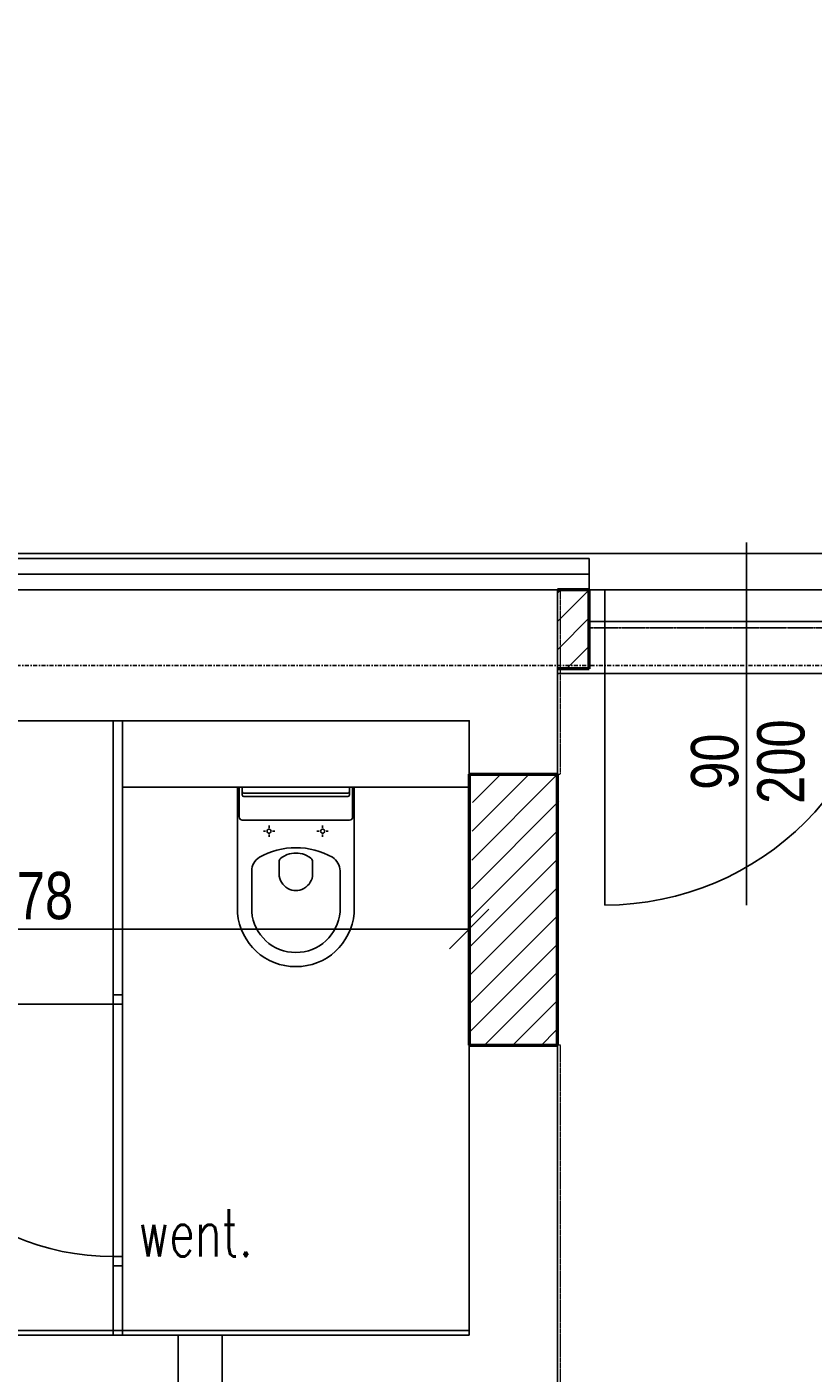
# Model space of a CAD drawing. Header units: centimetres. Extents: x 0 to 55409, y -2708 to 14680.
# Tile 39 of 215: x 31136 to 31385, y 4902 to 5329. Entities that reach past the tile are written whole.
import ezdxf
from ezdxf.enums import TextEntityAlignment as Align

# ---------------------------------------------------------------- set-up
doc = ezdxf.new("R2010")
doc.units = ezdxf.units.CM
doc.header["$LTSCALE"] = 0.01
for name, pattern in [('2', [2, 1.5, -0.5]), ('Ciągłe', [0]), ('DASHDOT', [25.4, 12.7, -6.35, 0, -6.35]), ('DASHED', [19.05, 12.7, -6.35]), ('DASHED2', [9.525, 6.35, -3.175]), ('DIVIDE', [31.75, 12.7, -6.35, 0, -6.35, 0, -6.35]), ('DOT', [6.35, 0, -6.35])]:
    doc.linetypes.add(name, pattern=pattern)
for name, color, linetype in [('A-Elewacje_wypełnienia', 7, 'Continuous'), ('A-Wyposażenie-G', 12, 'Continuous'), ('A_drzwi opis istniejące', 161, 'Continuous'), ('A_Ściany istniejące', 9, 'Continuous'), ('CKDOOR_FRAMUGI_RAM', 5, 'Continuous'), ('CKDRZWI_', 7, 'Continuous'), ('CKDRZWI_NAD', 1, 'DIVIDE'), ('CKDRZWI_OPIS', 3, 'Continuous'), ('CKDRZWI_OS', 1, 'Continuous'), ('CKIZOLACJE', 2, 'Continuous'), ('CKOPIS_WIDOK', 3, 'Continuous'), ('CKSCIANY_NAD', 7, 'DIVIDE'), ('CKSIATKA', 7, 'DASHDOT'), ('CKWYMIAR', 3, 'Continuous'), ('PODKŁAD STAN ISTNIEJĄCY', 7, 'Continuous')]:
    doc.layers.add(name, color=color, linetype=linetype)
for name, color, linetype, lineweight in [('A-Wyburzenia', 35, 'DASHED2', 0), ('CKSCIANY_PRZEKR', 6, 'Continuous', 50), ('CKWENT', 3, 'Ciągłe', 25)]:
    doc.layers.add(name, color=color, linetype=linetype, lineweight=lineweight)
doc.layers.add('CKDRZWI_POM', color=7, linetype='DOT', plot=False)
doc.layers.add('CKPOM_POWIERZ', color=1, linetype='Continuous', plot=False)
doc.styles.add('RomanS', font='romans.shx', dxfattribs={"width": 0.8})
doc.styles.add('SIMPLEX', font='simplex.shx', dxfattribs={"width": 0.7, "height": 17})
doc.styles.get("Standard").update_dxf_attribs({"font": 'ic-simplex.shx', "width": 0.8})
doc.linetypes.add('BATTING', pattern='A,0.0001,-0.1,[134,ltypeshp.shx,S=0.1,R=0,X=-0.1,Y=0],-0.2,[134,ltypeshp.shx,S=0.1,R=180,X=0.1,Y=0],-0.1', length=0.4001)
doc.dimstyles.new('Kopia2 CADKON cm', dxfattribs={"dimscale": 5, "dimtxt": 3, "dimasz": 2.5, "dimexe": 1.8, "dimexo": 5, "dimgap": 0.6, "dimtad": 1, "dimrnd": 0.5, "dimtxsty": 'Standard', "dimblk1": 'OBLIQUE', "dimblk2": 'OBLIQUE', "dimsah": 1, "dimcen": 2.5, "dimadec": 1, "dimazin": 2, "dimtfac": 1, "dimtix": 1, "dimtmove": 2, "dimatfit": 3, "dimldrblk": 'OPEN30', "dimfxl": 2, "dimfxlon": 1, "dimtfill": 1, "dimtolj": 1, "dimarcsym": 0})

# ---------------------------------------------------------------- blocks, each defined once
blk = doc.blocks.new('_OBLIQUE')
at = {"color": 0, "linetype": 'ByBlock'}
blk.add_line((-0.5, -0.5), (0.5, 0.5), dxfattribs=at)
blk = doc.blocks.new('*D142')
at = {"layer": 'CKWYMIAR', "color": 0, "lineweight": -2}
for p, q in [((30453.08, 5382.35), (30434.08, 5382.35)), ((30443.08, 5382.35), (30443.08, 5150.1)), ((30453.08, 5150.1), (30434.08, 5150.1))]:
    blk.add_line(p, q, dxfattribs=at)
at = {"layer": 'CKWYMIAR', "color": 0, "lineweight": -2, "xscale": 12.5, "yscale": 12.5, "zscale": 12.5}
for p, rotation in [((30443.08, 5382.35), 90), ((30443.08, 5150.1), 270)]:
    blk.add_blockref('_OBLIQUE', p, dxfattribs=dict(at, rotation=rotation))
at = {"layer": 'CKWYMIAR', "color": 0, "lineweight": -3, "insert": (30432.58, 5266.23), "char_height": 15, "attachment_point": 5, "rotation": 90, "bg_fill": 3, "box_fill_scale": 1.1, "bg_fill_color": 256, "bg_fill_true_color": 13158600, "bg_fill_transparency": 0}
blk.add_mtext('\\A1;232', dxfattribs=at)
blk = doc.blocks.new('_Open30')
at = {"color": 0, "linetype": 'ByBlock', "lineweight": -2}
for p, q in [((-1, 0.268), (0, 0)), ((0, 0), (-1, -0.268)), ((0, 0), (-1, 0))]:
    blk.add_line(p, q, dxfattribs=at)
blk = doc.blocks.new('WC_stoj')
at = {"color": 0, "linetype": 'ByBlock', "lineweight": -2}
for p, q in [((-18.5, -41), (-18.5, -1.5)), ((0, -1), (-18, -1)), ((-18, -1), (-18, -10.5)), ((-17, -1), (-17, -2.5)), ((-17, -3.5), (-17, -2.5)), ((0, -3), (-16.5, -3)), ((-16.5, -4), (16.5, -4)), ((0, -1), (18, -1)), ((0, -3), (16.5, -3)), ((17, -1), (17, -2.5)), ((17, -3.5), (17, -2.5)), ((18, -10.5), (18, -1)), ((18.5, -41), (18.5, -1.5)), ((-17, -11.5), (17, -11.5)), ((-9.6, -15), (-10.3, -15)), ((-8.5, -13.9), (-8.5, -13.2)), ((-8.5, -16.1), (-8.5, -16.8)), ((-7.4, -15), (-6.7, -15)), ((7.4, -15), (6.7, -15)), ((8.5, -13.9), (8.5, -13.2)), ((8.5, -16.1), (8.5, -16.8)), ((9.6, -15), (10.3, -15)), ((-5.33, -24.94), (-5.33, -28.65)), ((5.33, -24.94), (5.33, -28.65)), ((-14.01, -40.63), (-14.01, -27.59)), ((14.01, -40.63), (14.01, -27.59))]:
    blk.add_line(p, q, dxfattribs=at)
for centre in [(-8.5, -15), (8.5, -15)]:
    blk.add_circle(centre, 0.653, dxfattribs=at)
for centre, radius, start, end in [((-18, -1.5), 0.5, 90, 180), ((-18, -1.5), 0.5, 90, 180), ((-16.5, -2.5), 0.5, 180, 270), ((-16.5, -3.5), 0.5, 180, 270), ((16.5, -2.5), 0.5, 270, 0), ((16.5, -3.5), 0.5, 270, 0), ((18, -1.5), 0.5, 0, 90), ((18, -1.5), 0.5, 0, 90), ((-17, -10.5), 1, 180, 270), ((17, -10.5), 1, 270, 0), ((-0.12, -43.39), 23.12, 89.6975, 119.6932), ((0.12, -43.39), 23.12, 60.3068, 90.3025), ((-9.01, -27.59), 5, 120.8262, 180), ((-3.33, -24.94), 2, 119.9905, 180), ((0.71, -31.95), 10.09, 109.893, 119.9905), ((0, -29.98), 8, 70.107, 109.893), ((-0.71, -31.95), 10.09, 60.0095, 70.107), ((3.33, -24.94), 2, 0, 60.0095), ((9.01, -27.59), 5, 0, 59.1738), ((0, -28.86), 5, 239.8464, 300.1536), ((-0.03, -39.47), 18.53, 184.7389, 270.0989), ((-0.03, -39.47), 14.03, 184.7389, 270.0989), ((0.03, -39.47), 18.53, 269.9011, 355.2611), ((0.03, -39.47), 14.03, 269.9011, 355.2611)]:
    blk.add_arc(centre, radius, start, end, dxfattribs=at)
at = {"color": 0, "linetype": 'ByBlock', "lineweight": -2, "extrusion": (0, 0, -1)}
blk.add_ellipse((1.17, -28.65), major_axis=(-6.5, 0), ratio=0.846154, start_param=5.314033, end_param=6.283185, dxfattribs=at)
at = {"color": 0, "linetype": 'ByBlock', "lineweight": -2}
blk.add_ellipse((-1.17, -28.65), major_axis=(-6.5, 0), ratio=0.846154, start_param=2.17244, end_param=3.141593, dxfattribs=at)
blk = doc.blocks.new('*D362')
at = {"layer": 'CKWYMIAR', "color": 0, "lineweight": -2}
for p, q in [((30998.14, 5052.5), (30998.14, 5033.5)), ((31276.24, 5052.5), (31276.24, 5033.5)), ((30998.14, 5042.5), (31276.24, 5042.5))]:
    blk.add_line(p, q, dxfattribs=at)
at = {"layer": 'CKWYMIAR', "color": 0, "lineweight": -2, "xscale": 12.5, "yscale": 12.5, "zscale": 12.5, "rotation": 180}
blk.add_blockref('_OBLIQUE', (30998.14, 5042.5), dxfattribs=at)
at = {"layer": 'CKWYMIAR', "color": 0, "lineweight": -2, "xscale": 12.5, "yscale": 12.5, "zscale": 12.5}
blk.add_blockref('_OBLIQUE', (31276.24, 5042.5), dxfattribs=at)
at = {"layer": 'CKWYMIAR', "color": 0, "lineweight": -3, "insert": (31137.19, 5053), "char_height": 15, "attachment_point": 5, "bg_fill": 3, "box_fill_scale": 1.1, "bg_fill_color": 256, "bg_fill_true_color": 13158600, "bg_fill_transparency": 0}
blk.add_mtext('\\A1;278', dxfattribs=at)
blk = doc.blocks.new('A$7E8718815272C8')
at = {"layer": 'A-Wyburzenia'}
for points in [[(1722, -671), (1751, -671), (1751, -612.5)], [(1751, -922), (1751, -757), (1750, -757)]]:
    blk.add_lwpolyline(points, dxfattribs=at)
at = {"layer": 'A_Ściany istniejące'}
for p, q in [((1722, -654), (1309.76, -654)), ((1722, -671), (1722, -654)), ((1750, -757), (1722, -757))]:
    blk.add_line(p, q, dxfattribs=at)
for points in [[(1750, -612.5), (1167.9, -612.49)], [(1750, -671), (1750, -612.5)], [(1722, -849), (1722, -757)], [(1750, -905.98), (1750, -757)], [(1722, -849), (1563.9, -849)]]:
    blk.add_lwpolyline(points, dxfattribs=at)
at = {"layer": 'CKOPIS_WIDOK', "ltscale": 2}
blk.add_line((1751, -612.5), (1865.66, -612.5), dxfattribs=at)
at = {"layer": 'CKOPIS_WIDOK', "linetype": 'DASHED', "ltscale": 2}
blk.add_lwpolyline([(1750, -612.5), (2176, -612.5)], dxfattribs=at)
at = {"layer": 'A_drzwi opis istniejące', "style": 'SIMPLEX', "width": 0.8}
for tag, p in [('230', (1043.61, -607.59)), ('200', (1068.26, -607.78)), ('200', (1828.36, -1338.28)), ('90', (1803.7, -1338.09))]:
    blk.add_attdef(tag, text='', height=16, rotation=90, dxfattribs=at).set_placement(p, align=Align.CENTER)
for tag, p in [('80', (1900.82, -1184.7)), ('200', (1900.63, -1209.35))]:
    blk.add_attdef(tag, text='', height=16, dxfattribs=at).set_placement(p, align=Align.CENTER)
blk = doc.blocks.new('A$7E8A383135198')
at = {"layer": 'CKSIATKA', "ltscale": 10}
blk.add_line((2215, -651.43), (-268, -651.43), dxfattribs=at)

msp = doc.modelspace()

# ---------------------------------------------------------------- hatches: boundary and pattern name
at = {"layer": 'A-Elewacje_wypełnienia', "lineweight": 5}
h = msp.add_hatch(dxfattribs=at)
h.set_pattern_fill('ANSI31', color=256, scale=2, style=0)
h.set_pattern_definition([(45, (8497.151, 1708.807), (-4.490128, 4.490128), [])])
h.paths.add_polyline_path([(31276.236, 5005.628), (31303.653, 5005.581), (31304.819, 5091.605), (31277.402, 5091.604)])
h = msp.add_hatch(dxfattribs=at)
h.set_pattern_fill('ANSI31', color=256, scale=2, style=0)
h.set_pattern_definition([(45, (8497.151, 1708.807), (-4.490128, 4.490128), [])])
h.paths.add_polyline_path([(31276.236, 5005.628), (31303.653, 5005.581), (31304.819, 5091.605), (31277.402, 5091.604)])

# ---------------------------------------------------------------- linework, layer by layer
for p, q in [((31166.236, 5021.604), (31163.236, 5021.604)), ((31166.236, 4935.604), (31163.236, 4935.604))]:
    msp.add_line(p, q)
at = {"layer": 'A-Wyposażenie-G'}
for p, q in [((31163.236, 5108.604), (31163.236, 5021.604)), ((31166.236, 5021.604), (31166.236, 5108.604)), ((31163.236, 4935.604), (31163.236, 4913.604)), ((31166.236, 4913.604), (31166.236, 4935.604))]:
    msp.add_line(p, q, dxfattribs=at)
msp.add_lwpolyline([(31276.236, 5108.604), (31276.236, 5087.555), (31166.236, 5087.555), (31166.236, 5108.604)], close=True, dxfattribs=at)
at = {"layer": 'CKDOOR_FRAMUGI_RAM'}
for p, q in [((31319.236, 5150.104), (31314.236, 5150.104)), ((31314.236, 5150.104), (31314.236, 5140.104)), ((31319.236, 5140.104), (31319.236, 5150.104)), ((31314.236, 5140.104), (31319.236, 5140.104)), ((31163.236, 5021.604), (31163.236, 5018.604)), ((31166.236, 5021.604), (31163.236, 5021.604)), ((31166.236, 5018.604), (31166.236, 5021.604)), ((31163.236, 5018.604), (31166.236, 5018.604)), ((31163.236, 4935.604), (31163.236, 4938.604)), ((31163.236, 4938.604), (31166.236, 4938.604)), ((31166.236, 4938.604), (31166.236, 4935.604)), ((31166.236, 4935.604), (31163.236, 4935.604))]:
    msp.add_line(p, q, dxfattribs=at)
at = {"layer": 'CKDRZWI_'}
for p, q in [((31319.236, 5140.104), (31319.236, 5050.104)), ((31163.236, 5018.604), (31083.236, 5018.604))]:
    msp.add_line(p, q, dxfattribs=at)
for centre, radius, start, end in [((31319.236, 5140.104), 90, 270, 0), ((31163.236, 5018.604), 80, 180, 270)]:
    msp.add_arc(centre, radius, start, end, dxfattribs=at)
at = {"layer": 'CKDRZWI_NAD'}
for p, q in [((31319.236, 5150.104), (31409.236, 5150.104)), ((31319.236, 5140.104), (31409.236, 5140.104)), ((31163.236, 5018.604), (31163.236, 4938.604)), ((31166.236, 5018.604), (31166.236, 4938.604))]:
    msp.add_line(p, q, dxfattribs=at)
at = {"layer": 'CKDRZWI_OS'}
msp.add_line((31364.236, 5165.104), (31364.236, 5050.104), dxfattribs=at)
at = {"layer": 'CKDRZWI_POM'}
for p, q in [((31314.236, 5140.104), (31414.236, 5140.104)), ((31163.236, 5021.604), (31163.236, 4935.604))]:
    msp.add_line(p, q, dxfattribs=at)
at = {"layer": 'CKIZOLACJE'}
for points in [[(30722.14, 5150.111), (30722.051, 5160.111), (31314.236, 5160.111)], [(31314.236, 5150.104), (31314.236, 5160.111)]]:
    msp.add_lwpolyline(points, dxfattribs=at)
at = {"layer": 'CKIZOLACJE', "linetype": 'BATTING', "ltscale": 10}
msp.add_lwpolyline([(31314.236, 5155.108), (30722.14, 5155.108)], dxfattribs=at)
at = {"layer": 'CKPOM_POWIERZ'}
msp.add_lwpolyline([(29616.644, 5226.104, 0.0000171), (29603.236, 5226.104, 0.0000171), (29603.234, 5714.104), (31730.236, 5724.076), (31730.236, 5161.611), (30722.051, 5161.611), (30722.14, 5150.104), (29616.644, 5150.104)], format="xyb", close=True, dxfattribs=at)
for points in [[(31304.236, 5123.605), (31424.236, 5123.604), (31424.236, 4460.604), (31304.236, 4460.604)], [(30999.637, 5108.604), (31276.236, 5108.604), (31276.236, 4915.104), (30999.637, 4915.104)]]:
    msp.add_lwpolyline(points, close=True, dxfattribs=at)
at = {"layer": 'CKSCIANY_NAD'}
for p, q in [((31314.236, 5150.104), (31414.236, 5150.104)), ((31314.236, 5138.104), (31414.236, 5138.104)), ((31163.236, 4935.604), (31163.236, 5021.604)), ((31166.236, 4935.604), (31166.236, 5021.604))]:
    msp.add_line(p, q, dxfattribs=at)
at = {"layer": 'CKSCIANY_PRZEKR'}
for p, q in [((31314.236, 5150.104), (31304.236, 5150.104)), ((31314.236, 5125.104), (31314.236, 5150.104)), ((31314.236, 5125.104), (31304.236, 5125.104)), ((31276.236, 5091.604), (31304.236, 5091.604)), ((31276.236, 5091.604), (31276.236, 5005.604)), ((31304.236, 5005.604), (31304.236, 5091.604)), ((31276.236, 5005.604), (31304.236, 5005.604))]:
    msp.add_line(p, q, dxfattribs=at)
at = {"layer": 'CKWENT'}
for points in [[(31186.327, 4937.74, 0, 0, 0), (31186.327, 4922.74, 6, 0, 0), (31186.327, 4914.74, 0, 0, 0)], [(31194.327, 4937.74, 0, 0, 0), (31194.327, 4922.74, 6, 0, 0), (31194.327, 4914.74, 0, 0, 0)]]:
    msp.add_lwpolyline(points, format="xyseb", dxfattribs=at)
at = {"layer": 'CKWENT', "linetype": '2', "ltscale": 10}
for points in [[(31183.902, 4913.604), (31183.902, 4897.604)], [(31197.902, 4913.604), (31197.902, 4897.604)]]:
    msp.add_lwpolyline(points, dxfattribs=at)

# ---------------------------------------------------------------- block references
at = {"layer": 'A-Wyposażenie-G'}
msp.add_blockref('WC_stoj', (31221.236, 5088.555), dxfattribs=at)
at = {"layer": 'PODKŁAD STAN ISTNIEJĄCY'}
msp.add_blockref('A$7E8718815272C8', (29554.236, 5762.604), dxfattribs=at)

# ---------------------------------------------------------------- texts
at = {"layer": 'CKDRZWI_OPIS', "width": 0.8}
msp.add_text('200', height=15, rotation=90, dxfattribs=at).set_placement((31367.598, 5095.6), align=Align.TOP_CENTER)
msp.add_text('90', height=15, rotation=90, dxfattribs=at).set_placement((31361.598, 5095.6), align=Align.CENTER)
at = {"layer": 'CKWENT', "style": 'RomanS', "width": 0.7}
msp.add_text('went.', height=15, dxfattribs=at).set_placement((31171.184, 4938.597))

# ---------------------------------------------------------------- next in the draw order: dimensions: what is measured, and where the dimension line sits
at = {"layer": 'CKWYMIAR', "lineweight": -3}
dim = msp.add_linear_dim(base=(30443.081, 5150.104), p1=(31305.236, 5382.354), p2=(31472.98, 5150.104), angle=90, dimstyle='Kopia2 CADKON cm', override={"dimtxt": 3, "dimfxl": 2, "dimfxlon": 1, "dimtfill": 1, "dimtfillclr": 0}, dxfattribs=at)
dim.commit()
dim.dimension.update_dxf_attribs({"geometry": '*D142', "text_midpoint": (30432.581, 5266.229)})
dim = msp.add_linear_dim(base=(31276.236, 5042.502), p1=(30998.137, 5108.604), p2=(31276.236, 5108.604), dimstyle='Kopia2 CADKON cm', override={"dimtxt": 3, "dimfxl": 2, "dimfxlon": 1, "dimtfill": 1, "dimtfillclr": 0}, dxfattribs=at)
dim.commit()
dim.dimension.update_dxf_attribs({"geometry": '*D362', "text_midpoint": (31137.187, 5053.002)})

# ---------------------------------------------------------------- next in the draw order: hatches: boundary and pattern name
at = {"layer": 'A-Elewacje_wypełnienia', "lineweight": 5}
h = msp.add_hatch(dxfattribs=at)
h.set_pattern_fill('ANSI31', color=256, scale=2, style=0)
h.set_pattern_definition([(45, (8507.151, 1767.307), (-4.490128, 4.490128), [])])
h.paths.add_polyline_path([(31304.236, 5125.128), (31314.236, 5125.104), (31314.819, 5150.105), (31304.236, 5150.104)])

# ---------------------------------------------------------------- next in the draw order: block references
at = {"layer": 'CKIZOLACJE'}
msp.add_blockref('A$7E8A383135198', (29539.236, 5777.537), dxfattribs=at)

doc.saveas('drawing.dxf')
